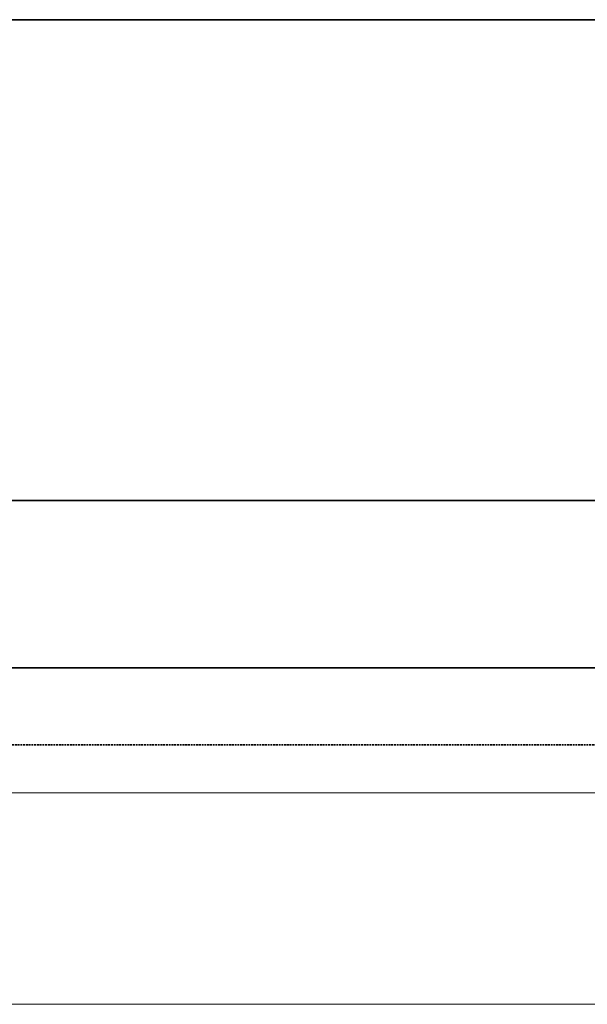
# Model space of a CAD drawing. Header units: millimetres. Extents: x 17747 to 112039, y -74980 to 446921.
# Tile 30 of 256: x 40146 to 40736, y -74980 to -73956. Entities that reach past the tile are written whole.
import ezdxf

# ---------------------------------------------------------------- set-up
doc = ezdxf.new("R2010")
doc.units = ezdxf.units.MM
doc.linetypes.add('phl_thick', pattern=[0])
doc.linetypes.add('VERDECKT', pattern=[9.525, 6.35, -3.175])
for name, color, linetype, lineweight in [('UT_SCHÉMA_PŘÍVOD', 10, 'Continuous', 35), ('UT_SCHÉMA_ZPÁTEČKA', 172, 'VERDECKT', 35), ('UT_ZAŘÍZENÍ - OT', 3, 'Continuous', 35), ('VZT_50 POPIS - OBECNE', 7, 'Continuous', 5)]:
    doc.layers.add(name, color=color, linetype=linetype, lineweight=lineweight)

msp = doc.modelspace()

# ---------------------------------------------------------------- linework, layer by layer
at = {"layer": 'UT_SCHÉMA_PŘÍVOD'}
msp.add_line((38957.9, -74630.3), (45782.9, -74630.3), dxfattribs=at)
at = {"layer": 'UT_SCHÉMA_ZPÁTEČKA', "ltscale": 0.3}
msp.add_line((38877.9, -74710.3), (46332.9, -74710.3), dxfattribs=at)
at = {"layer": 'UT_ZAŘÍZENÍ - OT', "linetype": 'Continuous'}
for p, q in [((41257.9, -73956.1), (39457.9, -73956.1)), ((39457.9, -74456.1), (41257.9, -74456.1))]:
    msp.add_line(p, q, dxfattribs=at)
at = {"layer": 'VZT_50 POPIS - OBECNE', "linetype": 'phl_thick'}
for p, q in [((28093.1, -74760.3), (56168, -74760.3)), ((28093.1, -74980.3), (56168, -74980.3))]:
    msp.add_line(p, q, dxfattribs=at)

doc.saveas('drawing.dxf')
